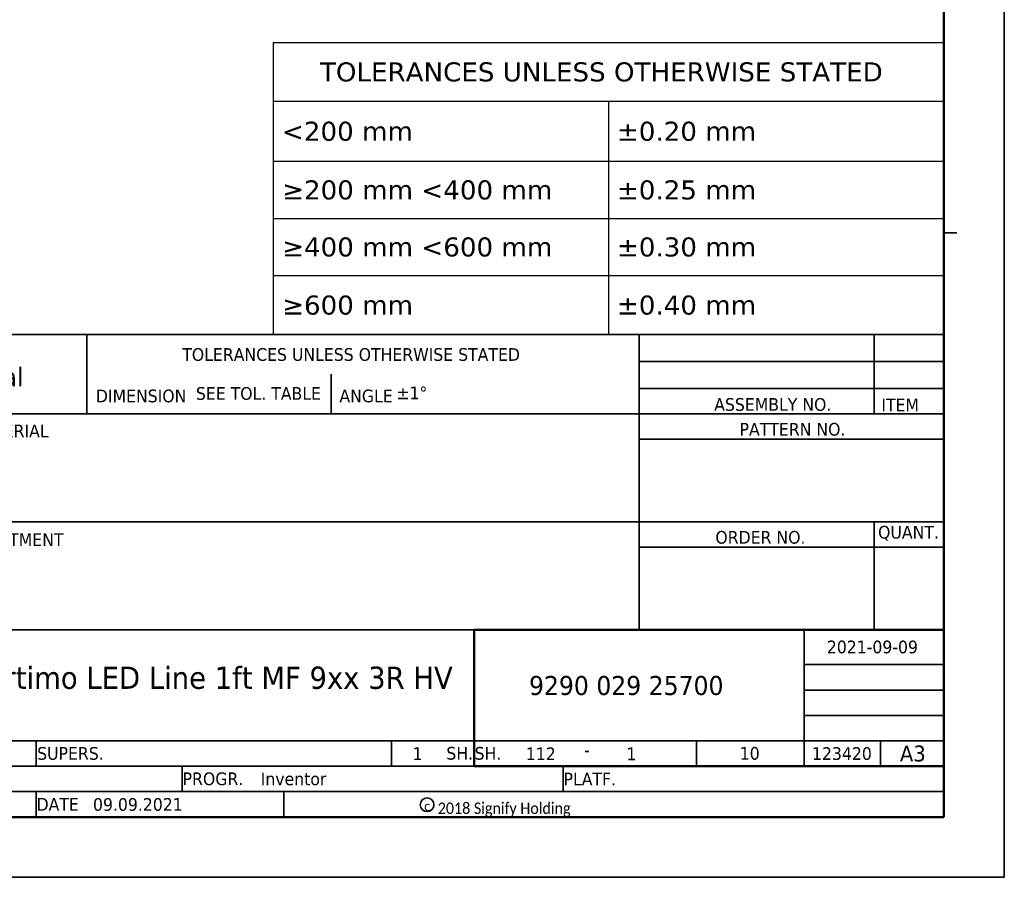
# Model space of a CAD drawing. Header units: millimetres. Extents: x 0 to 420, y 0 to 296.
# Tile 18 of 19: x 264 to 420, y 0 to 136. Entities that reach past the tile are written whole.
import ezdxf
from ezdxf.enums import TextEntityAlignment as Align

# ---------------------------------------------------------------- set-up
doc = ezdxf.new("R2010")
doc.units = ezdxf.units.MM
doc.layers.get('0').update_dxf_attribs({"lineweight": 25})
doc.layers.add('Sketch Geometry(ISO)', color=7, linetype='Continuous', lineweight=50)
doc.layers.add('Symbols(ISO)', color=7, linetype='Continuous', lineweight=25)
doc.styles.add('LG.Philips.Title', font='verdana.ttf', dxfattribs={"width": 0.9})
doc.styles.add('Philips-tekst', font='verdana.ttf')
doc.styles.add('Text Style43', font='verdana.ttf', dxfattribs={"width": 0.9})
doc.styles.add('Text Style45', font='verdana.ttf', dxfattribs={"width": 0.9})
doc.styles.add('Text Style46', font='verdana.ttf', dxfattribs={"width": 0.9})
doc.styles.add('Text Style49', font='verdana.ttf', dxfattribs={"width": 0.9})
doc.styles.add('Text Style50', font='verdana.ttf', dxfattribs={"width": 0.9})

# ---------------------------------------------------------------- blocks, each defined once
blk = doc.blocks.new('Title Blocks Philips Lighting Electronics')
at = {"layer": 'Sketch Geometry(ISO)', "color": 7, "linetype": 'Continuous', "lineweight": 35}
for p, q in [((20, 86), (200, 86)), ((65, 73.5), (65, 86)), ((152, 73.5), (152, 86)), ((189, 86), (189, 73.5)), ((152, 81.75), (200, 81.75)), ((103.5, 79.75), (103.5, 73.5)), ((152, 77.5), (200, 77.5)), ((20, 73.5), (200, 73.5)), ((152, 73.5), (152, 39.5)), ((152, 69.5), (200, 69.5)), ((20, 56.5), (200, 56.5)), ((189, 56.5), (189, 39.5)), ((152, 52.5), (200, 52.5)), ((20, 39.5), (126, 39.5)), ((178, 18), (178, 39.5)), ((178, 34), (200, 34)), ((178, 30), (200, 30)), ((178, 26), (200, 26)), ((45, 22), (200, 22)), ((57, 18), (57, 22)), ((113, 18), (113, 22)), ((161, 22), (161, 18)), ((190, 18), (190, 22)), ((20, 18), (126, 18)), ((80, 14), (80, 18)), ((140, 14), (140, 18)), ((20, 14), (200, 14)), ((57, 10), (57, 14)), ((96, 14), (96, 10)), ((20, 10), (200, 10))]:
    blk.add_line(p, q, dxfattribs=at)
at = {"layer": 'Sketch Geometry(ISO)', "color": 1, "linetype": 'Continuous', "lineweight": 50, "true_color": 0xff0000}
for p, q in [((126, 39.5), (200, 39.5)), ((126, 39.5), (126, 18)), ((126, 18), (200, 18))]:
    blk.add_line(p, q, dxfattribs=at)
at = {"layer": 'Sketch Geometry(ISO)', "color": 7, "linetype": 'Continuous', "lineweight": 35}
blk.add_circle((118.59, 11.93), 1.08, dxfattribs=at)
at = {"layer": 'Symbols(ISO)', "color": 7, "attachment_point": 7, "style": 'LG.Philips.Title'}
for s, insert, char_height in [('\\fVerdana|b0|i0;\\H2.0000;TOLERANCES UNLESS OTHERWISE STATED', (80.03, 81.82), 2), ('\\fVerdana|b0|i0;\\H3.0000;Confidential', (32.74, 77.77), 3), ('\\fVerdana|b0|i0;\\H2.0000;ASSEMBLY NO.', (163.81, 73.95), 2), ('\\fVerdana|b0|i0;\\H2.0000;DIMENSION', (66.42, 75.29), 2), ('\\fVerdana|b0|i0;\\H2.0000;ANGLE', (104.78, 75.29), 2), ('\\fVerdana|b0|i0;\\H2.0000;PATTERN NO.', (167.8, 70.04), 2), ('\\fVerdana|b0|i0;\\H2.0000;ITEM', (190.13, 73.91), 2), ('\\fVerdana|b0|i0;\\H2.0000;MATERIAL', (46.58, 69.81), 2), ('\\fVerdana|b0|i0;\\H2.0000;ORDER NO.', (163.99, 53.02), 2), ('\\fVerdana|b0|i0;\\H2.0000;TREATMENT', (46.29, 52.69), 2), ('\\fVerdana|b0|i0;\\H2.0000;QUANT.', (189.62, 53.51), 2), ('\\fVerdana|b0|i0;\\H1.4400;c', (118.11, 10.95), 1.44)]:
    blk.add_mtext(s, dxfattribs=dict(at, insert=insert, char_height=char_height))
at = {"layer": 'Symbols(ISO)', "color": 7, "insert": (120.27, 10), "char_height": 1.8, "attachment_point": 7, "line_spacing_factor": 3.333333, "style": 'LG.Philips.Title'}
blk.add_mtext('\\fCalibri|b0|i0;\\H1.8000;2018 Signify Holding', dxfattribs=at)
at = {"layer": 'Symbols(ISO)', "color": 7, "char_height": 2, "style": 'LG.Philips.Title'}
for s, insert, width, attachment_point in [('\\fVerdana|b0|i0;\\H2.0000;SUPERS.', (57.17, 20), 12.7484, 4), ('\\fVerdana|b0|i0;\\H2.0000;SH.', (125.83, 20.02), 12.7097, 6), ('\\fVerdana|b0|i0;\\H2.0000;SH.', (126.07, 20.01), 7.1247, 4), ('\\fVerdana|b0|i0;\\H2.0000;-', (143.78, 20.57), 5.9191, 5), ('\\fVerdana|b0|i0;\\H2.0000;PROGR.', (80.08, 16), 13.2731, 4), ('\\fVerdana|b0|i0;\\H2.0000;PLATF.', (140.08, 15.98), 11.5583, 4), ('\\fVerdana|b0|i0;\\H2.0000;DATE', (57.08, 12), 8.7919, 4)]:
    blk.add_mtext(s, dxfattribs=dict(at, insert=insert, width=width, attachment_point=attachment_point))
at = {"layer": 'Symbols(ISO)', "color": 7, "style": 'Text Style43', "width": 0.9}
for tag, p in [('<F3_ASSEMBLY_REFERENCE_ITEM_2>', (170.5, 83.89)), ('<F3_ASSEMBLY_REFERENCE_CODE_2>', (194.41, 83.85)), ('<F3_ASSEMBLY_REFERENCE_ITEM_1>', (170.47, 79.68)), ('<F3_ASSEMBLY_REFERENCE_CODE_1>', (194.42, 79.62)), ('<F3_ROUGHNESS>', (26.51, 64.47)), ('<F3_PATTERN_NO>', (175.63, 63.29)), ('<F3_REVISION_DATE_2>', (188.97, 31.99)), ('<F3_REVISION_DATE_3>', (188.97, 27.67)), ('<F3_REVISION_DATE_4>', (188.83, 23.89)), ('<F3_CAD_INDICATION>', (24.05, 11.94))]:
    blk.add_attdef(tag, text='', height=2, dxfattribs=at).set_placement(p, align=Align.MIDDLE_CENTER)
at = {"layer": 'Symbols(ISO)', "color": 7, "width": 0.9}
for tag, p, height, style in [('<F3_LINEAR_TOLERANCE_UP>_001', (82.18, 75.73), 2, 'Text Style43'), ('<F3_ANGLE_TOLERANCE_UP>_001', (113.75, 75.81), 2, 'Text Style43'), ('<F3_SCALE>_001', (24.44, 47.11), 2, 'Text Style43'), ('<F3_REVISION_DATE_1>_001', (181.55, 35.79), 2, 'Text Style43'), ('DESCRIPTION_001', (46.9, 30.19), 3.5, 'Text Style50'), ('STOCK_NUMBER_001', (134.64, 29.22), 3, 'Text Style45'), ('DESCRIPTION_002', (46.9, 24.35), 3.5, 'Text Style50'), ('DESIGNER_001', (29.68, 19.07), 2, 'Text Style43'), ('Number_of_sheets_001', (116.29, 18.98), 2, 'Text Style43'), ('<F3_TITLE_BLOCK_TYPE>_001', (134.13, 18.95), 2, 'Text Style43'), ('Sheet_number_001', (149.99, 18.95), 2, 'Text Style43'), ('<F3_LANGUAGE_NO>_001', (167.83, 19.03), 2, 'Text Style43'), ('<COST_CENTER>_001', (179.21, 19), 2, 'Text Style43'), ('Sheet_Size_001', (193.05, 18.76), 2.5, 'Text Style46'), ('<F3_PROGRAM>_001', (92.39, 15.01), 2, 'Text Style43'), ('CREATION_DATE_001', (65.97, 10.98), 2, 'Text Style43')]:
    blk.add_attdef(tag, p, '', height=height, dxfattribs=dict(at, style=style))
for tag, height, style, p in [('<F3_MATERIAL_DESCRIPTION_LINE_1>', 2, 'Text Style43', (50.92, 68.19)), ('<F3_MATERIAL_DESCRIPTION_LINE_2>', 2, 'Text Style43', (50.98, 64.52)), ('<F3_TREATMENT_DESCRIPTION_LINE_1>', 2, 'Text Style43', (51.18, 50.77)), ('<F3_TREATMENT_DESCRIPTION_LINE_2>', 2, 'Text Style43', (51.24, 46.96)), ('<F3_PRODUCT_DESCRIPTION_LINE_2>', 3.51, 'Text Style49', (47.47, 27.85))]:
    blk.add_attdef(tag, text='', height=height, dxfattribs=dict(at, style=style)).set_placement(p, align=Align.TOP_LEFT)
at = {"layer": 'Symbols(ISO)', "color": 7, "style": 'Text Style43', "width": 0.9}
for tag, p in [('<F3_SUPERSEEDS>', (71.01, 20.01)), ('<F3_DATA_FORMAT>', (35.88, 15.98)), ('<F3_PLATFORM>', (150.91, 15.97)), ('<F3_CHECK_NAME>', (51.65, 12))]:
    blk.add_attdef(tag, text='', height=2, dxfattribs=at).set_placement(p, align=Align.MIDDLE_LEFT)
blk = doc.blocks.new('Borders A3')
at = {"layer": 'Sketch Geometry(ISO)', "color": 7, "linetype": 'Continuous', "lineweight": 35}
for p, q in [((419.5, 0.5), (419.5, 296.5)), ((410, 102), (412, 102)), ((0.5, 0.5), (419.5, 0.5))]:
    blk.add_line(p, q, dxfattribs=at)
at = {"layer": 'Sketch Geometry(ISO)', "color": 1, "linetype": 'Continuous', "lineweight": 50, "true_color": 0xff0000}
for p, q in [((410, 10), (410, 287)), ((20, 10), (410, 10))]:
    blk.add_line(p, q, dxfattribs=at)
blk = doc.blocks.new('Table1')
at = {"layer": 'Symbols(ISO)'}
for p, q in [((304.33, 132), (410, 132)), ((304.33, 132), (304.33, 122.77)), ((410, 132), (410, 122.77)), ((304.33, 122.77), (410, 122.77)), ((304.33, 122.77), (304.33, 113.29)), ((357.17, 122.77), (357.17, 113.29)), ((410, 122.77), (410, 113.29)), ((304.33, 113.29), (410, 113.29)), ((304.33, 113.29), (304.33, 86)), ((357.17, 113.29), (357.17, 86)), ((410, 113.29), (410, 86)), ((304.33, 104.3), (410, 104.3)), ((304.33, 95.31), (410, 95.31)), ((304.33, 86), (410, 86))]:
    blk.add_line(p, q, dxfattribs=at)
at = {"layer": 'Symbols(ISO)', "color": 7, "char_height": 3, "attachment_point": 7, "style": 'Philips-tekst'}
for s, insert in [('TOLERANCES UNLESS OTHERWISE STATED', (311.71, 125.82)), ('<200 mm', (305.73, 116.47)), ('±0.20 mm', (358.48, 116.47)), ('≥200 mm <400 mm', (305.75, 107.23)), ('±0.25 mm', (358.48, 107.23)), ('≥400 mm <600 mm', (305.75, 98.24)), ('±0.30 mm', (358.48, 98.24)), ('≥600 mm', (305.75, 89.09)), ('±0.40 mm', (358.48, 89.09))]:
    blk.add_mtext(s, dxfattribs=dict(at, insert=insert))

msp = doc.modelspace()

# ---------------------------------------------------------------- block references
for name in ['Borders A3', 'Table1']:
    msp.add_blockref(name, (0, 0))
ref = msp.add_blockref('Title Blocks Philips Lighting Electronics', (210, 0))
ref.add_attrib('STOCK_NUMBER_001', '9290 029 25700', (344.641, 29.218), dxfattribs={"layer": 'Symbols(ISO)', "color": 7, "height": 3, "style": 'Text Style45', "width": 0.9})
ref.add_attrib('CREATION_DATE_001', '09.09.2021', (275.967, 10.977), dxfattribs={"layer": 'Symbols(ISO)', "color": 7, "height": 2, "style": 'Text Style43', "width": 0.9})
ref.add_attrib('Sheet_Size_001', 'A3', (403.054, 18.755), dxfattribs={"layer": 'Symbols(ISO)', "color": 7, "height": 2.5, "style": 'Text Style46', "width": 0.9})
ref.add_attrib('Sheet_number_001', '1', (359.986, 18.95), dxfattribs={"layer": 'Symbols(ISO)', "color": 7, "height": 2, "style": 'Text Style43', "width": 0.9})
ref.add_attrib('Number_of_sheets_001', '1', (326.295, 18.982), dxfattribs={"layer": 'Symbols(ISO)', "color": 7, "height": 2, "style": 'Text Style43', "width": 0.9})
ref.add_attrib('DESCRIPTION_001', 'Fortimo LED Line 1ft MF 9xx 3R HV', (256.901, 30.187), dxfattribs={"layer": 'Symbols(ISO)', "color": 7, "height": 3.5, "style": 'Text Style50', "width": 0.9})
ref.add_attrib('<F3_TITLE_BLOCK_TYPE>_001', '112', (344.135, 18.954), dxfattribs={"layer": 'Symbols(ISO)', "color": 7, "height": 2, "style": 'Text Style43', "width": 0.9})
ref.add_attrib('<F3_REVISION_DATE_1>_001', '2021-09-09', (391.547, 35.789), dxfattribs={"layer": 'Symbols(ISO)', "color": 7, "height": 2, "style": 'Text Style43', "width": 0.9})
ref.add_attrib('<F3_LINEAR_TOLERANCE_UP>_001', 'SEE TOL. TABLE', (292.176, 75.725), dxfattribs={"layer": 'Symbols(ISO)', "color": 7, "height": 2, "style": 'Text Style43', "width": 0.9})
ref.add_attrib('<F3_ANGLE_TOLERANCE_UP>_001', '±1°', (323.753, 75.807), dxfattribs={"layer": 'Symbols(ISO)', "color": 7, "height": 2, "style": 'Text Style43', "width": 0.9})
ref.add_attrib('<F3_LANGUAGE_NO>_001', '10', (377.83, 19.029), dxfattribs={"layer": 'Symbols(ISO)', "color": 7, "height": 2, "style": 'Text Style43', "width": 0.9})
ref.add_attrib('<COST_CENTER>_001', '123420', (389.21, 18.997), dxfattribs={"layer": 'Symbols(ISO)', "color": 7, "height": 2, "style": 'Text Style43', "width": 0.9})
ref.add_attrib('<F3_PROGRAM>_001', 'Inventor', (302.389, 15.005), dxfattribs={"layer": 'Symbols(ISO)', "color": 7, "height": 2, "style": 'Text Style43', "width": 0.9})

doc.saveas('drawing.dxf')
